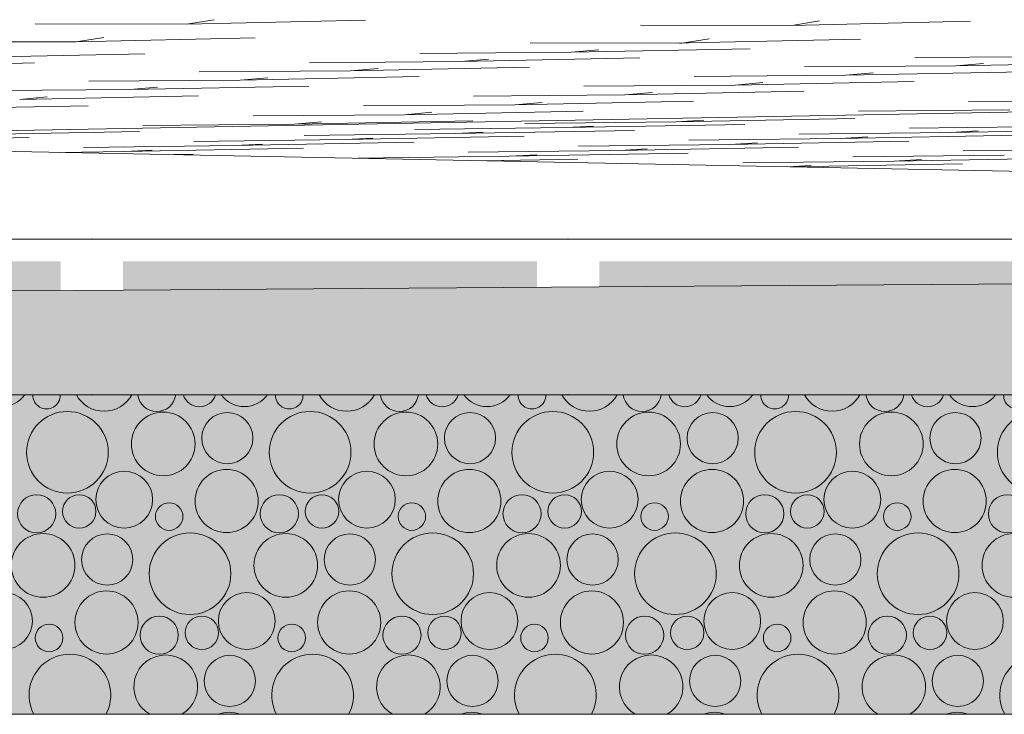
# Model space of a CAD drawing. Header units: millimetres. Extents: x -76432 to -27350, y -300 to 6935.
# Tile 60 of 75: x -31283 to -30840, y -300 to 12. Entities that reach past the tile are written whole.
import ezdxf

# ---------------------------------------------------------------- set-up
doc = ezdxf.new("R2010")
doc.units = ezdxf.units.MM
doc.header["$MEASUREMENT"] = 0
doc.layers.add('Nouveau_Terrain _ Original.Terrain', color=7, linetype='Continuous')
doc.layers.add('Nouveau_VRD _ Voirie 3d.VRD', color=7, linetype='Continuous')

# ---------------------------------------------------------------- blocks, each defined once
blk = doc.blocks.new('Élément de coupe_31')
at = {"layer": 'Nouveau_Terrain _ Original.Terrain', "linetype": 'Continuous', "lineweight": 15, "true_color": 0xf48e54}
h = blk.add_hatch(dxfattribs=at)
h.set_pattern_fill('Terre', color=33, style=0, pattern_type=2)
h.set_pattern_definition([(45, (0, 0), (-137.8858, 137.8858), []), (45, (-45.96, 45.96), (-275.7716, 275.7716), []), (45, (-91.92, 91.92), (-275.7716, 275.7716), []), (135, (-137.886, 137.886), (45.96194, 45.96194), [195, -195])])
h.paths.add_polyline_path([(-45278.93, -182.88), (-48767.24, -201.74), (-53028.52, -224.87), (-58189.71, -253.03), (-64406.44, -287.14), (-66736.01, -300), (-27349.9, -300), (-27349.9, -80.38), (-30347.05, -102.7), (-30687.31, -105.32), (-30979.52, -107.48), (-31257.53, -109.37), (-31550.89, -111.18), (-31862.67, -112.95), (-32189.06, -114.67), (-32526.08, -116.34), (-40248.03, -155.83), (-42463.99, -167.72)])
at = {"layer": 'Nouveau_Terrain _ Original.Terrain', "color": 7, "linetype": 'Continuous', "lineweight": 15}
blk.add_line((-28602.27, 12.4), (-31527.12, -42), dxfattribs=at)
at = {"layer": 'Nouveau_Terrain _ Original.Terrain', "color": 114, "linetype": 'Continuous', "lineweight": 15, "true_color": 0x00ad56}
for p, q in [((-31207.75, 10.39), (-31275.78, 10.54)), ((-31207.75, 10.39), (-31275.78, 10.54)), ((-31207.75, 10.39), (-31195.35, 12.39)), ((-31207.75, 10.39), (-31195.35, 12.39)), ((-31207.75, 10.39), (-31127.32, 12.24)), ((-31207.75, 10.39), (-31127.32, 12.24)), ((-30935.63, 9.82), (-31003.66, 9.96)), ((-30935.63, 9.82), (-31003.66, 9.96)), ((-30935.63, 9.82), (-30923.23, 11.81)), ((-30935.63, 9.82), (-30923.23, 11.81)), ((-30935.63, 9.82), (-30855.2, 11.66)), ((-30935.63, 9.82), (-30855.2, 11.66)), ((-31257.33, 2.42), (-31325.36, 2.57)), ((-31257.33, 2.42), (-31325.36, 2.57)), ((-31257.33, 2.42), (-31244.94, 4.42)), ((-31257.33, 2.42), (-31244.94, 4.42)), ((-31257.33, 2.42), (-31176.91, 4.27)), ((-31257.33, 2.42), (-31176.91, 4.27)), ((-30986.13, 1.85), (-31053.24, 1.99)), ((-30986.13, 1.85), (-31053.24, 1.99)), ((-30985.22, 1.85), (-30986.14, 1.85)), ((-30985.22, 1.85), (-30986.14, 1.85)), ((-30985.22, 1.85), (-30982.03, 1.92)), ((-30985.22, 1.85), (-30982.03, 1.92)), ((-30985.22, 1.85), (-30985.09, 1.86)), ((-30985.22, 1.85), (-30985.09, 1.86)), ((-30985.09, 1.86), (-30972.82, 3.84)), ((-30985.09, 1.86), (-30972.82, 3.84)), ((-30982.04, 1.92), (-30904.79, 3.69)), ((-30982.04, 1.92), (-30904.79, 3.69)), ((-31306.92, -4.56), (-31226.49, -2.95)), ((-31306.92, -4.56), (-31226.49, -2.95)), ((-31034.8, -2.26), (-31102.83, -2.84)), ((-31034.8, -2.26), (-31102.83, -2.84)), ((-31034.8, -2.26), (-30954.37, -0.66)), ((-31034.8, -2.26), (-30954.37, -0.66)), ((-31034.8, -2.26), (-31022.4, -1.23)), ((-31034.8, -2.26), (-31022.4, -1.23)), ((-30830.92, -4.27), (-30880.3, -4.68)), ((-30830.92, -4.27), (-30880.3, -4.68)), ((-31356.5, -8.67), (-31276.08, -7.07)), ((-31356.5, -8.67), (-31276.08, -7.07)), ((-31084.39, -6.39), (-31152.42, -6.96)), ((-31084.39, -6.39), (-31152.42, -6.96)), ((-31084.39, -6.39), (-31003.96, -4.79)), ((-31084.39, -6.39), (-31003.96, -4.79)), ((-31084.39, -6.39), (-31071.99, -5.36)), ((-31084.39, -6.39), (-31071.99, -5.36)), ((-30861.85, -8.32), (-30929.88, -8.87)), ((-30861.85, -8.32), (-30929.88, -8.87)), ((-30861.85, -8.32), (-30781.43, -6.71)), ((-30861.85, -8.32), (-30781.43, -6.71)), ((-30861.85, -8.32), (-30849.46, -7.27)), ((-30861.85, -8.32), (-30849.46, -7.27)), ((-31133.97, -10.55), (-31202, -11.1)), ((-31133.97, -10.55), (-31202, -11.1)), ((-31183.56, -14.76), (-31103.13, -13.15)), ((-31183.56, -14.76), (-31103.13, -13.15)), ((-31133.97, -10.55), (-31053.55, -8.94)), ((-31133.97, -10.55), (-31053.55, -8.94)), ((-31133.97, -10.55), (-31121.58, -9.5)), ((-31133.97, -10.55), (-31121.58, -9.5)), ((-30946.81, -12.87), (-30979.47, -13.13)), ((-30946.81, -12.87), (-30979.47, -13.13)), ((-30911.44, -12.6), (-30946.77, -12.87)), ((-30911.44, -12.6), (-30946.77, -12.87)), ((-30911.44, -12.6), (-30831.01, -10.98)), ((-30911.44, -12.6), (-30831.01, -10.98)), ((-30911.44, -12.6), (-30906.29, -12.15)), ((-30911.44, -12.6), (-30906.29, -12.15)), ((-30906.29, -12.15), (-30899.04, -11.52)), ((-30906.29, -12.15), (-30899.04, -11.52)), ((-31183.56, -14.76), (-31251.59, -15.3)), ((-31183.56, -14.76), (-31251.59, -15.3)), ((-31233.14, -19.06), (-31152.72, -17.45)), ((-31233.14, -19.06), (-31152.72, -17.45)), ((-31183.56, -14.76), (-31173.09, -13.86)), ((-31183.56, -14.76), (-31173.09, -13.86)), ((-31173.09, -13.86), (-31171.16, -13.7)), ((-31173.09, -13.86), (-31171.16, -13.7)), ((-30961.02, -16.98), (-31029.05, -17.49)), ((-30961.02, -16.98), (-31029.05, -17.49)), ((-30961.02, -16.98), (-30880.6, -15.36)), ((-30961.02, -16.98), (-30880.6, -15.36)), ((-30961.02, -16.98), (-30948.63, -15.87)), ((-30961.02, -16.98), (-30948.63, -15.87)), ((-31233.14, -19.06), (-31301.17, -19.59)), ((-31233.14, -19.06), (-31301.17, -19.59)), ((-31282.73, -23.45), (-31202.3, -21.83)), ((-31282.73, -23.45), (-31202.3, -21.83)), ((-31233.14, -19.06), (-31220.75, -17.97)), ((-31233.14, -19.06), (-31220.75, -17.97)), ((-31010.61, -21.44), (-31078.64, -21.94)), ((-31010.61, -21.44), (-31078.64, -21.94)), ((-31010.61, -21.44), (-30930.18, -19.81)), ((-31010.61, -21.44), (-30930.18, -19.81)), ((-31010.61, -21.44), (-30998.21, -20.32)), ((-31010.61, -21.44), (-30998.21, -20.32)), ((-31332.31, -27.92), (-31251.89, -26.3)), ((-31332.31, -27.92), (-31251.89, -26.3)), ((-31282.73, -23.45), (-31270.33, -22.35)), ((-31282.73, -23.45), (-31270.33, -22.35)), ((-31060.2, -25.91), (-31128.23, -26.42)), ((-31060.2, -25.91), (-31128.23, -26.42)), ((-31060.2, -25.91), (-30979.77, -24.29)), ((-31060.2, -25.91), (-30979.77, -24.29)), ((-31060.2, -25.91), (-31047.8, -24.8)), ((-31060.2, -25.91), (-31047.8, -24.8)), ((-30788.08, -23.86), (-30856.11, -24.38)), ((-30788.08, -23.86), (-30856.11, -24.38)), ((-31109.78, -30.33), (-31177.81, -30.85)), ((-31109.78, -30.33), (-31177.81, -30.85)), ((-31109.78, -30.33), (-31029.36, -28.72)), ((-31109.78, -30.33), (-31029.36, -28.72)), ((-31109.78, -30.33), (-31097.38, -29.24)), ((-31109.78, -30.33), (-31097.38, -29.24)), ((-30837.66, -28.19), (-30905.69, -28.74)), ((-30837.66, -28.19), (-30905.69, -28.74)), ((-31159.37, -34.65), (-31227.4, -35.19)), ((-31159.37, -34.65), (-31227.4, -35.19)), ((-31159.37, -34.65), (-31078.94, -33.04)), ((-31159.37, -34.65), (-31078.94, -33.04)), ((-31159.37, -34.65), (-31146.97, -33.58)), ((-31159.37, -34.65), (-31146.97, -33.58)), ((-30987.62, -33.47), (-31055.65, -34.28)), ((-30987.62, -33.47), (-31055.65, -34.28)), ((-31037.21, -36.16), (-30956.78, -34.68)), ((-31037.21, -36.16), (-30956.78, -34.68)), ((-30987.62, -33.47), (-30907.2, -31.99)), ((-30987.62, -33.47), (-30907.2, -31.99)), ((-30987.62, -33.47), (-30975.23, -32.8)), ((-30987.62, -33.47), (-30975.23, -32.8)), ((-31309.33, -39.39), (-31228.9, -37.91)), ((-31309.33, -39.39), (-31228.9, -37.91)), ((-31086.79, -38.85), (-31154.82, -39.66)), ((-31086.79, -38.85), (-31154.82, -39.66)), ((-31037.21, -36.16), (-31105.24, -36.97)), ((-31037.21, -36.16), (-31105.24, -36.97)), ((-31086.79, -38.85), (-31006.37, -37.37)), ((-31086.79, -38.85), (-31006.37, -37.37)), ((-31086.79, -38.85), (-31074.4, -38.18)), ((-31086.79, -38.85), (-31074.4, -38.18)), ((-31037.21, -36.16), (-31024.81, -35.49)), ((-31037.21, -36.16), (-31024.81, -35.49)), ((-30864.26, -38.3), (-30932.29, -39.11)), ((-30864.26, -38.3), (-30932.29, -39.11)), ((-30913.85, -40.99), (-30833.42, -39.51)), ((-30913.85, -40.99), (-30833.42, -39.51)), ((-30814.68, -35.61), (-30882.71, -36.42)), ((-30814.68, -35.61), (-30882.71, -36.42)), ((-30864.26, -38.3), (-30783.84, -36.82)), ((-30864.26, -38.3), (-30783.84, -36.82)), ((-30864.26, -38.3), (-30851.87, -37.63)), ((-30864.26, -38.3), (-30851.87, -37.63)), ((-31358.91, -42.08), (-31278.49, -40.6)), ((-31358.91, -42.08), (-31278.49, -40.6)), ((-31185.97, -44.22), (-31253.99, -45.03)), ((-31185.97, -44.22), (-31253.99, -45.03)), ((-31136.38, -41.54), (-31204.41, -42.34)), ((-31136.38, -41.54), (-31204.41, -42.34)), ((-31185.97, -44.22), (-31105.54, -42.74)), ((-31185.97, -44.22), (-31105.54, -42.74)), ((-31185.97, -44.22), (-31173.57, -43.55)), ((-31185.97, -44.22), (-31173.57, -43.55)), ((-31136.38, -41.54), (-31055.95, -40.06)), ((-31136.38, -41.54), (-31055.95, -40.06)), ((-31136.38, -41.54), (-31123.98, -40.86)), ((-31136.38, -41.54), (-31123.98, -40.86)), ((-30963.43, -43.68), (-31031.46, -44.49)), ((-30963.43, -43.68), (-31031.46, -44.49)), ((-30913.85, -40.99), (-30981.88, -41.8)), ((-30913.85, -40.99), (-30981.88, -41.8)), ((-30963.43, -43.68), (-30883.01, -42.2)), ((-30963.43, -43.68), (-30883.01, -42.2)), ((-30963.43, -43.68), (-30951.04, -43.01)), ((-30963.43, -43.68), (-30951.04, -43.01)), ((-30913.85, -40.99), (-30901.45, -40.32)), ((-30913.85, -40.99), (-30901.45, -40.32)), ((-31235.55, -46.91), (-31264.48, -47.26)), ((-31235.55, -46.91), (-31264.48, -47.26)), ((-31235.55, -46.91), (-31155.13, -45.43)), ((-31235.55, -46.91), (-31155.13, -45.43)), ((-31235.55, -46.91), (-31223.15, -46.24)), ((-31235.55, -46.91), (-31223.15, -46.24)), ((-31213.35, -48.28), (-31204.71, -48.12)), ((-31213.35, -48.28), (-31204.71, -48.12)), ((-31013.02, -46.37), (-31081.05, -47.17)), ((-31013.02, -46.37), (-31081.05, -47.17)), ((-31062.6, -49.05), (-30982.18, -47.57)), ((-31062.6, -49.05), (-30982.18, -47.57)), ((-31062.6, -49.05), (-31050.21, -48.38)), ((-31062.6, -49.05), (-31050.21, -48.38)), ((-31013.02, -46.37), (-30932.59, -44.89)), ((-31013.02, -46.37), (-30932.59, -44.89)), ((-31013.02, -46.37), (-31000.62, -45.69)), ((-31013.02, -46.37), (-31000.62, -45.69)), ((-30840.07, -48.51), (-30908.1, -49.32)), ((-30840.07, -48.51), (-30908.1, -49.32)), ((-30790.49, -45.82), (-30858.52, -46.63)), ((-30790.49, -45.82), (-30858.52, -46.63)), ((-31062.6, -49.05), (-31130.63, -49.86)), ((-31062.6, -49.05), (-31130.63, -49.86)), ((-31074.68, -51.05), (-31031.76, -50.26)), ((-31074.68, -51.05), (-31031.76, -50.26)), ((-30889.66, -51.2), (-30957.69, -52.01)), ((-30889.66, -51.2), (-30957.69, -52.01)), ((-30936.02, -53.83), (-30858.82, -52.4)), ((-30936.02, -53.83), (-30858.82, -52.4)), ((-30889.66, -51.2), (-30809.23, -49.72)), ((-30889.66, -51.2), (-30809.23, -49.72)), ((-30889.66, -51.2), (-30877.26, -50.52)), ((-30889.66, -51.2), (-30877.26, -50.52)), ((-30937.57, -53.79), (-30926.85, -53.21)), ((-30937.57, -53.79), (-30926.85, -53.21))]:
    blk.add_line(p, q, dxfattribs=at)
at = {"layer": 'Nouveau_Terrain _ Original.Terrain', "color": 7, "linetype": 'Continuous', "lineweight": 15, "flags": 128}
for points in [[(-27349.9, -80.38), (-30347.05, -102.7), (-30687.31, -105.32), (-30979.52, -107.48), (-31257.53, -109.37), (-31550.89, -111.18), (-31862.67, -112.95), (-32189.06, -114.67), (-32526.08, -116.34), (-40248.03, -155.83), (-42463.99, -167.72), (-45278.93, -182.88), (-48767.24, -201.74), (-53028.52, -224.87), (-58189.71, -253.03), (-64406.44, -287.14), (-66736.01, -300)], [(-27349.9, -300), (-28357.28, -300), (-28477.28, -300), (-28627.28, -300), (-28747.28, -300), (-29313.09, -300), (-64105.84, -300)]]:
    blk.add_lwpolyline(points, dxfattribs=at)
blk = doc.blocks.new('*X452')
at = {"layer": 'Nouveau_VRD _ Voirie 3d.VRD', "color": 33, "linetype": 'Continuous', "lineweight": 15, "true_color": 0xf48e54}
for centre, radius in [((-31261.27, -182.16), 18.36), ((-31218.2, -178.42), 14.31), ((-31189.39, -175.78), 11.51), ((-31152.16, -182.16), 18.36), ((-31109.09, -178.42), 14.31), ((-31080.28, -175.78), 11.51), ((-31043.05, -182.16), 18.36), ((-30999.98, -178.42), 14.31), ((-30971.17, -175.78), 11.51), ((-30933.93, -182.16), 18.36), ((-30890.86, -178.42), 14.31), ((-30862.05, -175.78), 11.51), ((-30824.82, -182.16), 18.36), ((-31189.7, -204.09), 14.19), ((-31080.58, -204.09), 14.19), ((-30971.47, -204.09), 14.19), ((-30862.36, -204.09), 14.19), ((-31235.74, -203.44), 12.77), ((-31126.63, -203.44), 12.77), ((-31017.52, -203.44), 12.77), ((-30908.4, -203.44), 12.77), ((-31275.1, -209.82), 8.58), ((-31255.95, -208.76), 7.52), ((-31165.99, -209.82), 8.58), ((-31146.84, -208.76), 7.52), ((-31056.88, -209.82), 8.58), ((-31037.73, -208.76), 7.52), ((-30947.76, -209.82), 8.58), ((-30928.61, -208.76), 7.52), ((-30838.65, -209.82), 8.58), ((-31215.53, -211.06), 6.2), ((-31106.42, -211.06), 6.2), ((-30997.3, -211.06), 6.2), ((-30888.19, -211.06), 6.2), ((-31272.2, -233.02), 14.31), ((-31243.39, -230.38), 11.51), ((-31206.16, -236.76), 18.36), ((-31163.09, -233.02), 14.31), ((-31134.28, -230.38), 11.51), ((-31097.05, -236.76), 18.36), ((-31053.98, -233.02), 14.31), ((-31025.17, -230.38), 11.51), ((-30987.93, -236.76), 18.36), ((-30944.86, -233.02), 14.31), ((-30916.05, -230.38), 11.51), ((-30878.82, -236.76), 18.36), ((-30835.75, -233.02), 14.31), ((-31289.74, -258.04), 12.77), ((-31243.7, -258.69), 14.19), ((-31180.63, -258.04), 12.77), ((-31134.58, -258.69), 14.19), ((-31071.52, -258.04), 12.77), ((-31025.47, -258.69), 14.19), ((-30962.4, -258.04), 12.77), ((-30916.36, -258.69), 14.19), ((-30853.29, -258.04), 12.77), ((-31219.99, -264.42), 8.58), ((-31200.84, -263.35), 7.52), ((-31110.88, -264.42), 8.58), ((-31091.73, -263.35), 7.52), ((-31001.76, -264.42), 8.58), ((-30982.61, -263.35), 7.52), ((-30892.65, -264.42), 8.58), ((-30873.5, -263.35), 7.52), ((-31269.53, -265.66), 6.2), ((-31160.42, -265.66), 6.2), ((-31051.3, -265.66), 6.2), ((-30942.19, -265.66), 6.2), ((-31188.28, -284.98), 11.51), ((-31079.17, -284.98), 11.51), ((-30970.05, -284.98), 11.51), ((-30860.94, -284.98), 11.51)]:
    blk.add_circle(centre, radius, dxfattribs=at)
for centre, radius, start, end in [((-31290.85, -148.84), 12.77, 215.763, 324.237), ((-31270.64, -156.46), 6.2, 178.4685, 1.5315), ((-31244.81, -149.49), 14.19, 208.6751, 331.3249), ((-31221.1, -155.22), 8.58, 187.2196, 352.7804), ((-31201.95, -154.16), 7.52, 196.5415, 343.4585), ((-31181.74, -148.84), 12.77, 215.763, 324.237), ((-31161.53, -156.46), 6.2, 178.4685, 1.5315), ((-31135.7, -149.49), 14.19, 208.6751, 331.3249), ((-31111.99, -155.22), 8.58, 187.2196, 352.7804), ((-31092.84, -154.16), 7.52, 196.5415, 343.4585), ((-31072.63, -148.84), 12.77, 215.763, 324.237), ((-31052.42, -156.46), 6.2, 178.4685, 1.5315), ((-31026.58, -149.49), 14.19, 208.6751, 331.3249), ((-31002.88, -155.22), 8.58, 187.2196, 352.7804), ((-30983.73, -154.16), 7.52, 196.5415, 343.4585), ((-30963.52, -148.84), 12.77, 215.763, 324.237), ((-30943.3, -156.46), 6.2, 178.4685, 1.5315), ((-30917.47, -149.49), 14.19, 208.6751, 331.3249), ((-30893.76, -155.22), 8.58, 187.2196, 352.7804), ((-30874.61, -154.16), 7.52, 196.5415, 343.4585), ((-30854.4, -148.84), 12.77, 215.763, 324.237), ((-30834.19, -156.46), 6.2, 178.4685, 1.5315), ((-31260.16, -291.36), 18.36, 331.9273, 208.0727), ((-31217.09, -287.62), 14.31, 300.1222, 239.8778), ((-31151.05, -291.36), 18.36, 331.9273, 208.0727), ((-31107.98, -287.62), 14.31, 300.1222, 239.8778), ((-31041.93, -291.36), 18.36, 331.9273, 208.0727), ((-30998.86, -287.62), 14.31, 300.1222, 239.8778), ((-30932.82, -291.36), 18.36, 331.9273, 208.0727), ((-30889.75, -287.62), 14.31, 300.1222, 239.8778), ((-30823.71, -291.36), 18.36, 331.9273, 208.0727), ((-31234.63, -312.63), 12.77, 81.7675, 98.2325), ((-31188.58, -313.28), 14.19, 69.3886, 110.6114), ((-31125.52, -312.63), 12.77, 81.7675, 98.2325), ((-31079.47, -313.28), 14.19, 69.3886, 110.6114), ((-31016.4, -312.63), 12.77, 81.7675, 98.2325), ((-30970.36, -313.28), 14.19, 69.3886, 110.6114), ((-30907.29, -312.63), 12.77, 81.7675, 98.2325), ((-30861.25, -313.28), 14.19, 69.3886, 110.6114)]:
    blk.add_arc(centre, radius, start, end, dxfattribs=at)
blk = doc.blocks.new('*X453')
at = {"layer": 'Nouveau_VRD _ Voirie 3d.VRD', "linetype": 'Continuous', "lineweight": 15, "true_color": 0xb5b5b5}
for points in [[(-31450.29, -96.29), (-31450.29, -146.3), (-31264.25, -146.3), (-31264.25, -96.29)], [(-31236.25, -96.29), (-31236.25, -146.3), (-31050.21, -146.3), (-31050.21, -96.29)], [(-31022.2, -96.29), (-31022.2, -146.3), (-30836.17, -146.3), (-30836.17, -96.29)]]:
    blk.add_hatch(color=253, dxfattribs=at).paths.add_polyline_path(points)
at = {"layer": 'Nouveau_VRD _ Voirie 3d.VRD', "color": 253, "linetype": 'Continuous', "lineweight": 15, "true_color": 0xb5b5b5}
for p in [(-31250.25, -86.28), (-31036.21, -86.28), (-31250.25, -156.3), (-31036.21, -156.3)]:
    blk.add_point(p, dxfattribs=at)
blk = doc.blocks.new('Élément de coupe_449')
at = {"layer": 'Nouveau_VRD _ Voirie 3d.VRD', "color": 251, "linetype": 'Continuous', "lineweight": 15, "true_color": 0x6a6a6a}
blk.add_line((-29313.09, -86.28), (-33627.28, 0), dxfattribs=at)
at = {"layer": 'Nouveau_VRD _ Voirie 3d.VRD', "color": 7, "linetype": 'Continuous', "lineweight": 15}
for p, q in [((-29313.09, -86.28), (-64106.1, -86.28)), ((-29313.09, -156.3), (-64106.21, -156.3))]:
    blk.add_line(p, q, dxfattribs=at)
at = {"layer": 'Nouveau_VRD _ Voirie 3d.VRD', "lineweight": 0}
for name in ['*X453', '*X452']:
    blk.add_blockref(name, (0, 0), dxfattribs=at)

msp = doc.modelspace()

# ---------------------------------------------------------------- block references
at = {"layer": 'Nouveau_Terrain _ Original.Terrain', "lineweight": 0}
msp.add_blockref('Élément de coupe_31', (0, 0), dxfattribs=at)
at = {"layer": 'Nouveau_VRD _ Voirie 3d.VRD', "lineweight": 0}
msp.add_blockref('Élément de coupe_449', (0, 0), dxfattribs=at)

doc.saveas('drawing.dxf')
